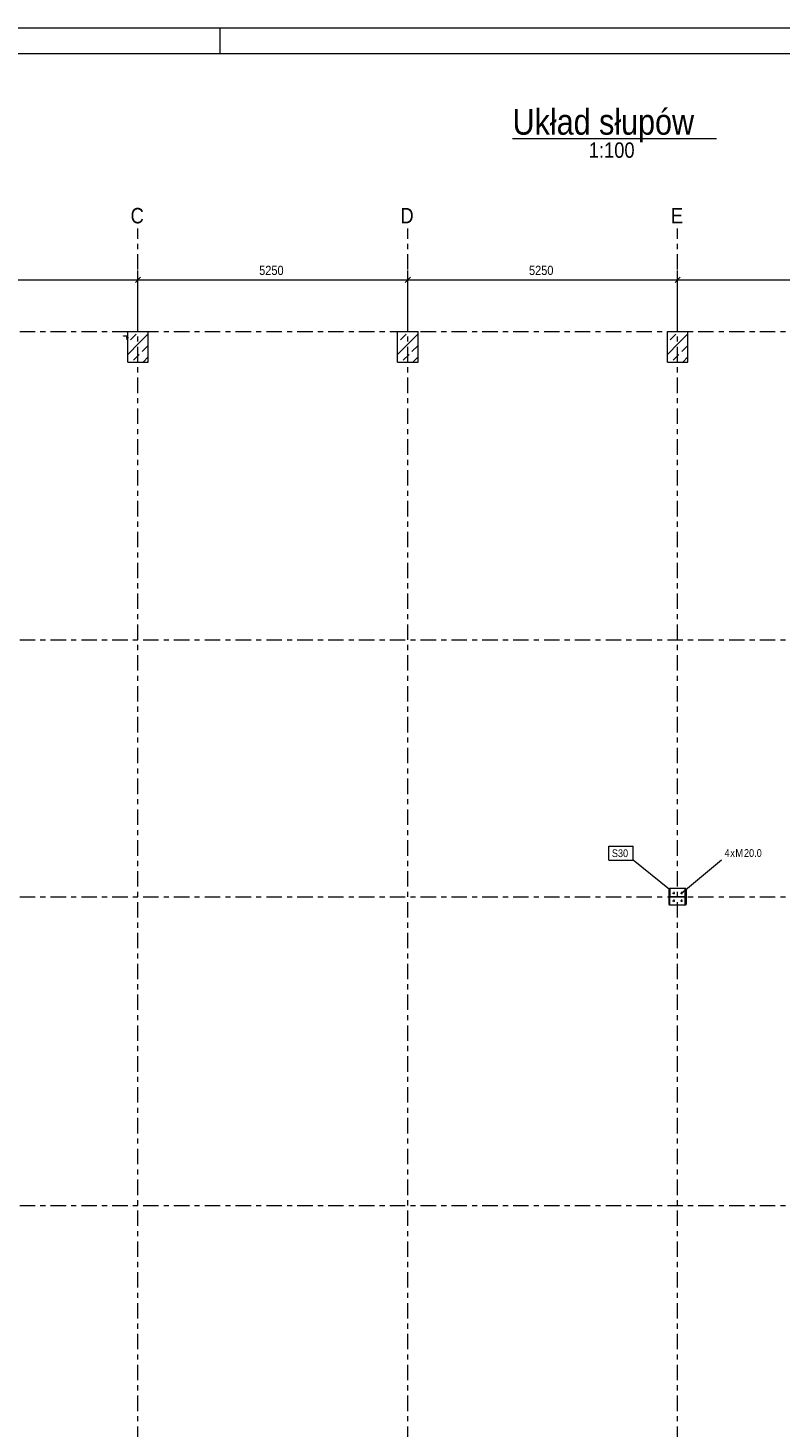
# Model space of a CAD drawing. Header units: millimetres. Extents: x -69 to 541, y -101 to 999.
# Tile 16 of 19: x 84 to 230, y 727 to 999. Entities that reach past the tile are written whole.
import ezdxf

# ---------------------------------------------------------------- set-up
doc = ezdxf.new("R2010")
doc.units = ezdxf.units.MM
doc.linetypes.add('XKITLINE00', pattern=[0])
doc.linetypes.add('XKITLINE03', pattern=[6, 3, -1, 1, -1])
for name, color, linetype, lineweight in [('Arkusz rysunku', 3, 'Continuous', 0), ('Element', 2, 'Continuous', 0), ('Inny typ obiektu', 7, 'Continuous', 0), ('Spoina', 1, 'Continuous', 0), ('Wymiar', 4, 'Continuous', 0), ('Znak elementu', 2, 'Continuous', 0), ('Znak śruby', 4, 'Continuous', 0), ('Śruba', 3, 'Continuous', 0)]:
    doc.layers.add(name, color=color, linetype=linetype, lineweight=lineweight)
doc.styles.add('ARIAL', font='ARIAL.TTF')

msp = doc.modelspace()

# ---------------------------------------------------------------- hatches: boundary and pattern name
at = {"layer": 'Śruba'}
for points in [[(103, 938.82), (103, 938.68), (102.88, 938.68), (102.88, 938.82)], [(103, 938.82), (103, 938.68), (102.88, 938.68), (102.88, 938.82)], [(103, 938.82), (103, 938.68), (102.88, 938.68), (102.88, 938.82)], [(209.26, 830.86), (209.27, 830.86), (209.28, 830.86), (209.29, 830.85), (209.3, 830.85), (209.31, 830.84), (209.32, 830.84), (209.33, 830.83), (209.34, 830.82), (209.34, 830.81), (209.35, 830.8), (209.35, 830.79), (209.36, 830.78), (209.36, 830.77), (209.36, 830.76), (209.36, 830.75), (209.36, 830.74), (209.36, 830.73), (209.36, 830.72), (209.35, 830.71), (209.35, 830.7), (209.34, 830.69), (209.34, 830.68), (209.33, 830.67), (209.32, 830.66), (209.31, 830.66), (209.3, 830.65), (209.29, 830.65), (209.28, 830.64), (209.27, 830.64), (209.26, 830.64), (209.25, 830.64), (209.24, 830.64), (209.23, 830.64), (209.22, 830.64), (209.21, 830.65), (209.2, 830.65), (209.19, 830.66), (209.18, 830.66), (209.17, 830.67), (209.16, 830.68), (209.16, 830.69), (209.15, 830.7), (209.15, 830.71), (209.14, 830.72), (209.14, 830.73), (209.14, 830.74), (209.14, 830.75), (209.14, 830.76), (209.14, 830.77), (209.14, 830.78), (209.15, 830.79), (209.15, 830.8), (209.16, 830.81), (209.16, 830.82), (209.17, 830.83), (209.18, 830.84), (209.19, 830.84), (209.2, 830.85), (209.21, 830.85), (209.22, 830.86), (209.23, 830.86), (209.24, 830.86), (209.25, 830.86)], [(210.76, 830.86), (210.77, 830.86), (210.78, 830.86), (210.79, 830.85), (210.8, 830.85), (210.81, 830.84), (210.82, 830.84), (210.83, 830.83), (210.84, 830.82), (210.84, 830.81), (210.85, 830.8), (210.85, 830.79), (210.86, 830.78), (210.86, 830.77), (210.86, 830.76), (210.86, 830.75), (210.86, 830.74), (210.86, 830.73), (210.86, 830.72), (210.85, 830.71), (210.85, 830.7), (210.84, 830.69), (210.84, 830.68), (210.83, 830.67), (210.82, 830.66), (210.81, 830.66), (210.8, 830.65), (210.79, 830.65), (210.78, 830.64), (210.77, 830.64), (210.76, 830.64), (210.75, 830.64), (210.74, 830.64), (210.73, 830.64), (210.72, 830.64), (210.71, 830.65), (210.7, 830.65), (210.69, 830.66), (210.68, 830.66), (210.67, 830.67), (210.66, 830.68), (210.66, 830.69), (210.65, 830.7), (210.65, 830.71), (210.64, 830.72), (210.64, 830.73), (210.64, 830.74), (210.64, 830.75), (210.64, 830.76), (210.64, 830.77), (210.64, 830.78), (210.65, 830.79), (210.65, 830.8), (210.66, 830.81), (210.66, 830.82), (210.67, 830.83), (210.68, 830.84), (210.69, 830.84), (210.7, 830.85), (210.71, 830.85), (210.72, 830.86), (210.73, 830.86), (210.74, 830.86), (210.75, 830.86)], [(209.26, 829.36), (209.27, 829.36), (209.28, 829.36), (209.29, 829.35), (209.3, 829.35), (209.31, 829.34), (209.32, 829.34), (209.33, 829.33), (209.34, 829.32), (209.34, 829.31), (209.35, 829.3), (209.35, 829.29), (209.36, 829.28), (209.36, 829.27), (209.36, 829.26), (209.36, 829.25), (209.36, 829.24), (209.36, 829.23), (209.36, 829.22), (209.35, 829.21), (209.35, 829.2), (209.34, 829.19), (209.34, 829.18), (209.33, 829.17), (209.32, 829.16), (209.31, 829.16), (209.3, 829.15), (209.29, 829.15), (209.28, 829.14), (209.27, 829.14), (209.26, 829.14), (209.25, 829.14), (209.24, 829.14), (209.23, 829.14), (209.22, 829.14), (209.21, 829.15), (209.2, 829.15), (209.19, 829.16), (209.18, 829.16), (209.17, 829.17), (209.16, 829.18), (209.16, 829.19), (209.15, 829.2), (209.15, 829.21), (209.14, 829.22), (209.14, 829.23), (209.14, 829.24), (209.14, 829.25), (209.14, 829.26), (209.14, 829.27), (209.14, 829.28), (209.15, 829.29), (209.15, 829.3), (209.16, 829.31), (209.16, 829.32), (209.17, 829.33), (209.18, 829.34), (209.19, 829.34), (209.2, 829.35), (209.21, 829.35), (209.22, 829.36), (209.23, 829.36), (209.24, 829.36), (209.25, 829.36)], [(210.76, 829.36), (210.77, 829.36), (210.78, 829.36), (210.79, 829.35), (210.8, 829.35), (210.81, 829.34), (210.82, 829.34), (210.83, 829.33), (210.84, 829.32), (210.84, 829.31), (210.85, 829.3), (210.85, 829.29), (210.86, 829.28), (210.86, 829.27), (210.86, 829.26), (210.86, 829.25), (210.86, 829.24), (210.86, 829.23), (210.86, 829.22), (210.85, 829.21), (210.85, 829.2), (210.84, 829.19), (210.84, 829.18), (210.83, 829.17), (210.82, 829.16), (210.81, 829.16), (210.8, 829.15), (210.79, 829.15), (210.78, 829.14), (210.77, 829.14), (210.76, 829.14), (210.75, 829.14), (210.74, 829.14), (210.73, 829.14), (210.72, 829.14), (210.71, 829.15), (210.7, 829.15), (210.69, 829.16), (210.68, 829.16), (210.67, 829.17), (210.66, 829.18), (210.66, 829.19), (210.65, 829.2), (210.65, 829.21), (210.64, 829.22), (210.64, 829.23), (210.64, 829.24), (210.64, 829.25), (210.64, 829.26), (210.64, 829.27), (210.64, 829.28), (210.65, 829.29), (210.65, 829.3), (210.66, 829.31), (210.66, 829.32), (210.67, 829.33), (210.68, 829.34), (210.69, 829.34), (210.7, 829.35), (210.71, 829.35), (210.72, 829.36), (210.73, 829.36), (210.74, 829.36), (210.75, 829.36)]]:
    msp.add_hatch(color=256, dxfattribs=at).paths.add_polyline_path(points, flags=17)

# ---------------------------------------------------------------- linework, layer by layer
at = {"layer": 'Arkusz rysunku', "linetype": 'XKITLINE00', "lineweight": 0}
for p, q in [((540.98, 999), (-69.02, 999)), ((120.98, 994), (120.98, 999)), ((535.98, 994), (-64.02, 994))]:
    msp.add_line(p, q, dxfattribs=at)
at = {"layer": 'Element', "linetype": 'XKITLINE00', "lineweight": 0}
for p, q in [((103, 934), (103, 940)), ((103, 940), (107, 940)), ((103, 934), (103, 940)), ((103, 940), (107, 940)), ((105.25, 940), (105.25, 940)), ((105.25, 937.75), (107, 939.51)), ((107, 934), (107, 940)), ((107, 934), (107, 940)), ((155.5, 934), (155.5, 940)), ((155.5, 940), (159.5, 940)), ((155.5, 934), (155.5, 940)), ((155.5, 940), (159.5, 940)), ((157.75, 940), (157.75, 940)), ((157.75, 937.75), (159.5, 939.51)), ((159.5, 934), (159.5, 940)), ((159.5, 934), (159.5, 940)), ((208, 934), (208, 940)), ((208, 940), (212, 940)), ((208, 934), (208, 940)), ((208, 940), (212, 940)), ((210.25, 940), (210.25, 940)), ((210.25, 937.75), (212, 939.51)), ((212, 934), (212, 940)), ((212, 934), (212, 940)), ((102.2, 939.03), (102.2, 939.15)), ((102.2, 939.15), (103, 939.15)), ((102.2, 939.03), (102.2, 939.15)), ((102.2, 939.15), (103, 939.15)), ((102.88, 939.03), (102.2, 939.03)), ((102.88, 939.03), (102.2, 939.03)), ((102.88, 938.35), (102.88, 939.03)), ((102.88, 938.35), (102.88, 939.03)), ((102.88, 938.35), (103, 938.35)), ((102.88, 938.35), (103, 938.35)), ((103, 938.35), (103, 939.15)), ((103, 938.35), (103, 939.15)), ((103, 935.51), (105.25, 937.75)), ((103.56, 938.32), (104.68, 939.44)), ((105.81, 936.07), (106.93, 937.19)), ((155.5, 935.51), (157.75, 937.75)), ((156.06, 938.32), (157.18, 939.44)), ((158.31, 936.07), (159.43, 937.19)), ((208, 935.51), (210.25, 937.75)), ((208.56, 938.32), (209.68, 939.44)), ((210.81, 936.07), (211.93, 937.19)), ((104.12, 934.39), (105.25, 935.51)), ((105.98, 934), (107, 935.02)), ((156.62, 934.39), (157.75, 935.51)), ((158.48, 934), (159.5, 935.02)), ((209.12, 934.39), (210.25, 935.51)), ((210.98, 934), (212, 935.02)), ((103, 934), (107, 934)), ((103, 934), (107, 934)), ((155.5, 934), (159.5, 934)), ((155.5, 934), (159.5, 934)), ((208, 934), (212, 934)), ((208, 934), (212, 934)), ((208.35, 828.5), (208.35, 831.5)), ((208.35, 831.5), (208.51, 831.5)), ((208.35, 828.5), (208.35, 831.5)), ((208.35, 831.5), (208.51, 831.5)), ((211.57, 831.6), (208.43, 831.6)), ((208.43, 831.5), (208.43, 831.6)), ((208.51, 831.5), (208.51, 830.05)), ((208.51, 831.5), (208.51, 830.05)), ((211.48, 830.05), (211.48, 831.5)), ((211.48, 831.5), (211.65, 831.5)), ((211.48, 830.05), (211.48, 831.5)), ((211.48, 831.5), (211.65, 831.5)), ((211.57, 831.5), (211.57, 831.6)), ((211.65, 831.5), (211.65, 828.5)), ((211.65, 831.5), (211.65, 828.5)), ((208.51, 828.5), (208.35, 828.5)), ((208.51, 828.5), (208.35, 828.5)), ((208.43, 828.4), (208.43, 828.5)), ((211.57, 828.4), (208.43, 828.4)), ((208.51, 830.05), (211.48, 830.05)), ((208.51, 830.05), (211.48, 830.05)), ((211.48, 829.95), (208.51, 829.95)), ((208.51, 828.5), (208.51, 829.95)), ((211.48, 829.95), (208.51, 829.95)), ((208.51, 828.5), (208.51, 829.95)), ((211.48, 828.5), (211.48, 829.95)), ((211.48, 828.5), (211.48, 829.95)), ((211.65, 828.5), (211.48, 828.5)), ((211.65, 828.5), (211.48, 828.5)), ((211.57, 828.4), (211.57, 828.5))]:
    msp.add_line(p, q, dxfattribs=at)
at = {"layer": 'Inny typ obiektu', "linetype": 'XKITLINE00', "lineweight": 0}
msp.add_line((177.89, 977.5), (217.54, 977.5), dxfattribs=at)
at = {"layer": 'Spoina', "linetype": 'XKITLINE03', "lineweight": 0}
for p, q in [((105, -20), (105, 960)), ((157.5, -20), (157.5, 960)), ((210, -20), (210, 960)), ((-20, 940), (440, 940)), ((-20, 880), (440, 880)), ((-20, 830), (440, 830)), ((-20, 770), (440, 770))]:
    msp.add_line(p, q, dxfattribs=at)
at = {"layer": 'Wymiar', "linetype": 'XKITLINE00', "lineweight": 0}
for p, q in [((105.51, 950.51), (104.49, 949.49)), ((105.51, 950.51), (104.49, 949.49)), ((105, 941), (105, 951.86)), ((105, 941), (105, 951.86)), ((158.01, 950.51), (156.99, 949.49)), ((158.01, 950.51), (156.99, 949.49)), ((157.5, 941), (157.5, 951.86)), ((157.5, 941), (157.5, 951.86)), ((210.51, 950.51), (209.49, 949.49)), ((210.51, 950.51), (209.49, 949.49)), ((210, 941), (210, 951.86)), ((210, 941), (210, 951.86)), ((52.5, 950), (105, 950)), ((105, 950), (157.5, 950)), ((157.5, 950), (210, 950)), ((210, 950), (262.5, 950))]:
    msp.add_line(p, q, dxfattribs=at)
at = {"layer": 'Znak elementu', "linetype": 'XKITLINE00', "lineweight": 0}
for p, q in [((196.6, 839.84), (201.36, 839.84)), ((196.6, 837.14), (196.6, 839.84)), ((201.36, 837.14), (201.36, 839.84)), ((196.6, 837.14), (201.36, 837.14)), ((208.43, 831.42), (201.36, 837.14))]:
    msp.add_line(p, q, dxfattribs=at)
at = {"layer": 'Znak śruby', "linetype": 'XKITLINE00', "lineweight": 0}
msp.add_line((210.75, 830.75), (218.53, 837.18), dxfattribs=at)
at = {"layer": 'Śruba', "linetype": 'XKITLINE00', "lineweight": 0}
for p, q in [((103.16, 938.75), (102.72, 938.75)), ((103.16, 938.75), (102.72, 938.75)), ((103.16, 938.75), (102.72, 938.75)), ((103, 938.82), (102.88, 938.82)), ((103, 938.82), (102.88, 938.82)), ((103, 938.82), (102.88, 938.82)), ((103, 938.68), (102.88, 938.68)), ((103, 938.68), (102.88, 938.68)), ((103, 938.68), (102.88, 938.68)), ((209.03, 830.75), (209.47, 830.75)), ((209.25, 830.97), (209.25, 830.53)), ((210.53, 830.75), (210.97, 830.75)), ((210.75, 830.97), (210.75, 830.53)), ((209.03, 829.25), (209.47, 829.25)), ((209.25, 829.47), (209.25, 829.03)), ((210.53, 829.25), (210.97, 829.25)), ((210.75, 829.47), (210.75, 829.03))]:
    msp.add_line(p, q, dxfattribs=at)

# ---------------------------------------------------------------- texts
at = {"layer": 'Inny typ obiektu', "style": 'ARIAL', "width": 0.85}
for s, height, p in [('Układ słupów', 5, (177.89, 978.25)), ('1:100', 3, (192.71, 973.75))]:
    msp.add_text(s, height=height, dxfattribs=at).set_placement(p)
at = {"layer": 'Spoina', "style": 'ARIAL', "width": 0.85}
for s, p in [('C', (103.56, 961)), ('D', (156.06, 961)), ('E', (208.67, 961))]:
    msp.add_text(s, height=3, dxfattribs=at).set_placement(p)
at = {"layer": 'Wymiar', "style": 'ARIAL', "width": 0.85}
for p in [(128.58, 950.96), (181.08, 950.96)]:
    msp.add_text('5250', height=1.8, dxfattribs=at).set_placement(p)
at = {"layer": 'Znak elementu', "style": 'ARIAL', "width": 0.85}
msp.add_text('S30', height=1.5, dxfattribs=at).set_placement((197.2, 837.74))
at = {"layer": 'Znak śruby', "style": 'ARIAL', "width": 0.85}
for s, p in [('4', (219.13, 837.78)), ('x', (220.24, 837.78)), ('M', (221.24, 837.78)), ('20.0', (222.91, 837.78))]:
    msp.add_text(s, height=1.5, dxfattribs=at).set_placement(p)

doc.saveas('drawing.dxf')
